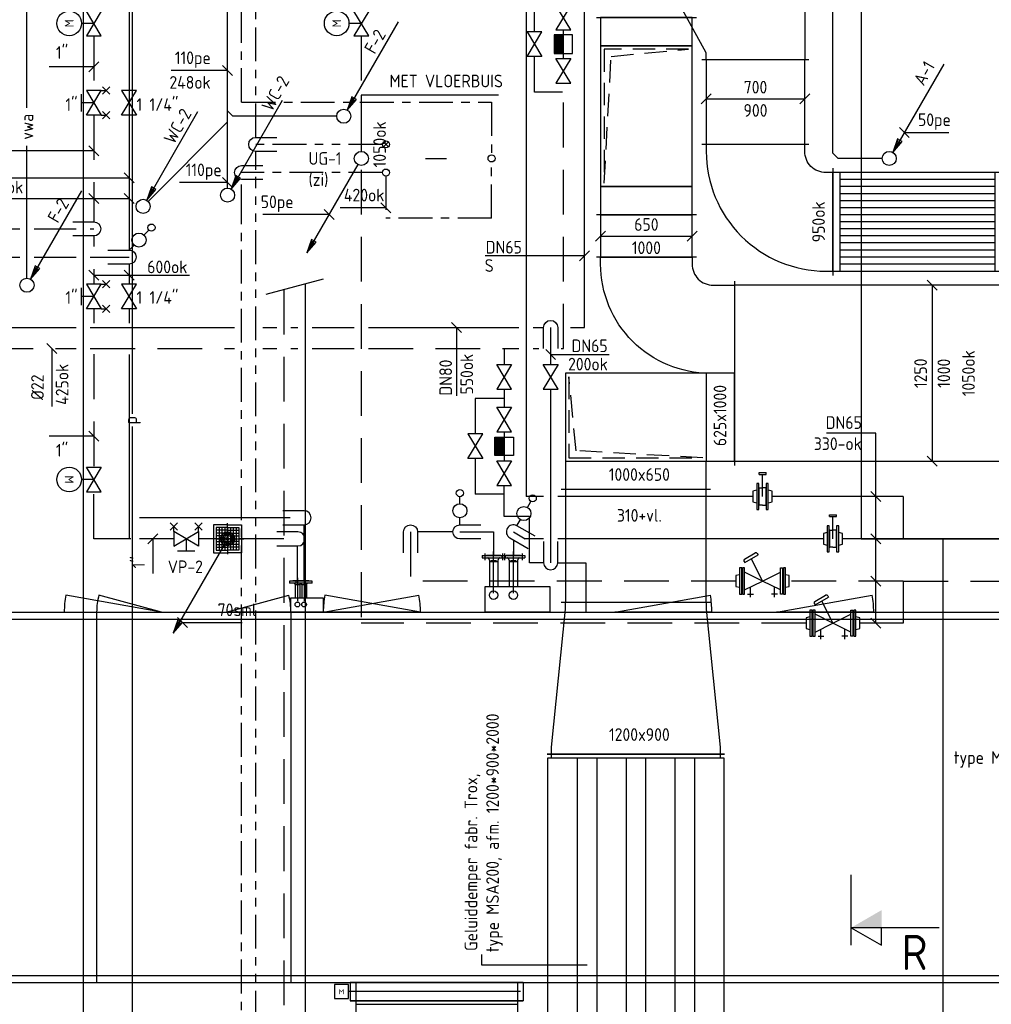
# Model space of a CAD drawing. Header units: millimetres. Extents: x 83336 to 140704, y 137697 to 176199.
# Tile 17 of 45: x 90623 to 97525, y 161695 to 168685. Entities that reach past the tile are written whole.
import ezdxf
from ezdxf.enums import TextEntityAlignment as Align

# ---------------------------------------------------------------- set-up
doc = ezdxf.new("R2010")
doc.units = ezdxf.units.MM
doc.header["$LTSCALE"] = 50
for name, pattern in [('DASHED2', [9.525, 6.35, -3.175]), ('DIVIDE2', [15.875, 6.35, -3.175, 0, -3.175, 0, -3.175]), ('HIDDEN', [9.525, 6.35, -3.175]), ('HIDDEN2', [4.7625, 3.175, -1.5875]), ('KOUDWATER', [8.4, 4.8, -1.2, 1.2, -1.2]), ('WARMWATER', [10.8, 4.8, -1.2, 1.2, -1.2, 1.2, -1.2])]:
    doc.linetypes.add(name, pattern=pattern)
doc.layers.get('0').update_dxf_attribs({"linetype": 'CONTINUOUS'})
doc.layers.get('DEFPOINTS').update_dxf_attribs({"linetype": 'CONTINUOUS'})
for name, color, linetype in [('AL23----_VLOEREN', 8, 'CONTINUOUS'), ('WB562---_ATT', 7, 'CONTINUOUS'), ('WL52----_PIJL', 2, 'CONTINUOUS'), ('WL520000_VWA', 4, 'CONTINUOUS'), ('WL522---_HARTLIJN', 1, 'DIVIDE2'), ('WL522---_ONTL', 4, 'CONTINUOUS'), ('WL522---_PUT', 7, 'CONTINUOUS'), ('WL531---_SYMBOOL', 2, 'CONTINUOUS'), ('WL5310--_KW', 2, 'KOUDWATER'), ('WL532---_SYMBOOL', 2, 'CONTINUOUS'), ('WL5320--_WW', 2, 'WARMWATER'), ('WL5420--_PERSL', 1, 'CONTINUOUS'), ('WL550---_SYMBOOL', 2, 'CONTINUOUS'), ('WL5501--_GKW-A', 4, 'CONTINUOUS'), ('WL5501--_SYMBOOL', 2, 'CONTINUOUS'), ('WL5502--_GKW-R', 4, 'HIDDEN'), ('WL5502--_SYMBOOL', 2, 'CONTINUOUS'), ('WL55312-_APPENDAGE', 2, 'CONTINUOUS'), ('WL55312-_FLENS', 2, 'CONTINUOUS'), ('WL55322-_APPENDAGE', 2, 'CONTINUOUS'), ('WL55322-_FLENS', 2, 'CONTINUOUS'), ('WL561---_SYMBOOL', 2, 'CONTINUOUS'), ('WL5611--_CV-A', 3, 'CONTINUOUS'), ('WL5612--_CV-R', 3, 'DASHED2'), ('WL5621--_STOOM-L', 4, 'CONTINUOUS'), ('WL5621--_SYMBOOL', 2, 'CONTINUOUS'), ('WL5623--_COND', 2, 'DASHED2'), ('WL5771--_T_KANAAL-C', 3, 'CONTINUOUS'), ('WL5771--_T_KANAAL-H', 1, 'CONTINUOUS'), ('WL5772--_R_KANAAL-C', 4, 'CONTINUOUS'), ('WL5772--_R_KANAAL-H', 1, 'CONTINUOUS'), ('WL5772--_R_KANAAL-H1', 1, 'HIDDEN2'), ('WM520---_MATEN-B', 1, 'CONTINUOUS'), ('WM530---_MATEN-B', 1, 'CONTINUOUS'), ('WM550---_MATEN-B', 1, 'CONTINUOUS'), ('WM560---_MATEN-B', 1, 'CONTINUOUS'), ('WM570---_R_MATEN-B', 1, 'CONTINUOUS'), ('WM570---_T_MATEN-B', 1, 'CONTINUOUS'), ('WM5772--_R_MATEN-B', 1, 'CONTINUOUS'), ('WT52----_BIJSCHRIFT', 7, 'CONTINUOUS'), ('WT520---_CODE', 7, 'CONTINUOUS'), ('WT522---_BIJSCHRIFT', 7, 'CONTINUOUS'), ('WT542---_CODE', 1, 'CONTINUOUS')]:
    doc.layers.add(name, color=color, linetype=linetype)
doc.styles.add('CV-BEMATEN', font='iso.shx')
doc.styles.add('ISO1', font='ISO', dxfattribs={"height": 1.8})
doc.styles.add('MAATVOERING', font='iso.shx')
doc.styles.add('NORATT', font='isocp.shx')
doc.styles.add('NORTXT', font='isocp.shx')
doc.styles.add('SA-BEMATEN', font='iso.shx')
doc.styles.get("Standard").update_dxf_attribs({"font": 'iso.shx'})

# ---------------------------------------------------------------- blocks, each defined once
blk = doc.blocks.new('SS52TP01')
blk.add_circle((0, 0), 0.5)
blk = doc.blocks.new('SE52PU02')
for p, q in [((-100, 100), (-100, -100)), ((0, 100), (-100, 100)), ((-80, 80), (-80, -80)), ((0, 80), (-80, 80)), ((-60, 80), (-60, -80)), ((-40, 80), (-40, -80)), ((-20, 80), (-20, -80)), ((0, 100), (100, 100)), ((0, 80), (80, 80)), ((0, 80), (0, 37.2)), ((20, 80), (20, -80)), ((40, 80), (40, -80)), ((60, 80), (60, -80)), ((80, 80), (80, -80)), ((100, 100), (100, -100)), ((0, 60), (-80, 60)), ((0, 40), (-80, 40)), ((0, 20), (-80, 20)), ((-80, 0), (-37.2, 0)), ((-22.8, 0), (-7.2, 0)), ((0, 60), (80, 60)), ((0, 40), (80, 40)), ((0, 22.8), (0, 7.2)), ((0, 20), (80, 20)), ((7.2, 0), (22.8, 0)), ((37.2, 0), (80, 0)), ((-80, -20), (0, -20)), ((-80, -40), (0, -40)), ((-80, -60), (0, -60)), ((0, -7.2), (0, -22.8)), ((80, -20), (0, -20)), ((0, -37.2), (0, -80)), ((80, -40), (0, -40)), ((80, -60), (0, -60)), ((-100, -100), (0, -100)), ((-80, -80), (0, -80)), ((80, -80), (0, -80)), ((100, -100), (0, -100))]:
    blk.add_line(p, q)
for points in [[(-22.8, 37.2), (-37.2, 37.2), (-37.2, 22.8), (-22.8, 22.8)], [(-22.8, 7.2), (-37.2, 7.2), (-37.2, -7.2), (-22.8, -7.2)], [(7.2, 37.2), (-7.2, 37.2), (-7.2, 22.8), (7.2, 22.8)], [(7.2, 7.2), (-7.2, 7.2), (-7.2, -7.2), (7.2, -7.2)], [(37.2, 37.2), (22.8, 37.2), (22.8, 22.8), (37.2, 22.8)], [(37.2, 7.2), (22.8, 7.2), (22.8, -7.2), (37.2, -7.2)], [(-22.8, -22.8), (-37.2, -22.8), (-37.2, -37.2), (-22.8, -37.2)], [(7.2, -22.8), (-7.2, -22.8), (-7.2, -37.2), (7.2, -37.2)], [(37.2, -22.8), (22.8, -22.8), (22.8, -37.2), (37.2, -37.2)]]:
    blk.add_lwpolyline(points, close=True)
at = {"layer": 'WL522---_HARTLIJN'}
for p, q in [((0, -26.8), (0, 110.2)), ((31.6, 0), (-105.4, 0)), ((31.6, 0), (115, 0)), ((0, -26.8), (0, -110.2))]:
    blk.add_line(p, q, dxfattribs=at)
at = {"xscale": 70, "yscale": 70, "zscale": 70}
blk.add_blockref('SS52TP01', (0, 0), dxfattribs=at)
blk = doc.blocks.new('SS52PY03')
for p, q in [((-6.985, -11.7348), (-7.493, -12.877801)), ((-7.366, -12.9286), (-6.6294, -11.938))]:
    blk.add_line(p, q)
blk.add_lwpolyline([(-0.4826, -0.8636), (-7.7216, -13.4112), (-6.4008, -11.887199), (-7.0612, -11.5062), (-7.7216, -13.4112)])
blk.add_circle((0, 0), 1)
blk = doc.blocks.new('MVLINE')
blk.add_line((35.4, -35.4), (-35.4, 35.4))
blk = doc.blocks.new('SS53TP09')
for p, q in [((-0.3556, 0.3556), (0.3556, -0.3556)), ((0.3556, 0.3556), (-0.3556, -0.3556))]:
    blk.add_line(p, q)
blk.add_circle((0, 0), 0.5)
blk = doc.blocks.new('SS53TP06')
blk.add_circle((0, 0), 0.5)
blk = doc.blocks.new('SS52PY02')
for points in [[(7.747, 13.4112), (0.508, 0.8636), (1.8288, 2.3876), (1.1684, 2.7686), (0.508, 0.8636)], [(1.2446, 2.54), (0.7366, 1.397)], [(0.8636, 1.3462), (1.6002, 2.3368)]]:
    blk.add_lwpolyline(points)
blk.add_circle((0, 0), 1)
blk = doc.blocks.new('KARH')
for p, q in [((1, 0.5), (0, 0.5)), ((0, 0), (0, 0)), ((1, 0), (1, 0)), ((0, -0.5), (1, -0.5))]:
    blk.add_line(p, q)
at = {"invisible_edges": 15}
blk.add_3dface([(0, 0.5), (0, -0.5), (1, -0.5), (1, 0.5)], dxfattribs=at)
blk = doc.blocks.new('VBO10006501000650505090150001-MF-MS-Z')
for p, q in [((0, -355), (0, 355)), ((200, -325), (200, 325))]:
    blk.add_line(p, q)
blk.add_lwpolyline([(0, -325), (1200, -325), (1200, 325), (0, 325)], close=True)
at = {"layer": 'WL5772--_R_KANAAL-H1'}
blk.add_lwpolyline([(1175, -300), (1175, 300), (225, 300), (1125, 250)], close=True, dxfattribs=at)
blk = doc.blocks.new('VBO10006501000650505090150001-MF-ZS-S')
for p, q in [((0, -355), (0, 355)), ((200, -325), (200, 325))]:
    blk.add_line(p, q)
blk.add_lwpolyline([(0, -325), (1200, -325), (1200, 325), (0, 325)], close=True)
blk = doc.blocks.new('VBO6256251000625505090150001-MF-MS-Z')
for p, q in [((0, -342.5), (0, 342.5)), ((200, -312.5), (200, 312.5))]:
    blk.add_line(p, q)
blk.add_lwpolyline([(0, -312.5), (1200, -312.5), (1200, 312.5), (0, 312.5)], close=True)
at = {"layer": 'WL5772--_R_KANAAL-H1'}
blk.add_lwpolyline([(1175, -287.5), (1175, 287.5), (225, 287.5), (1125, 237.5)], close=True, dxfattribs=at)
blk = doc.blocks.new('BO_WZ')
blk.add_lwpolyline([(-1.5, 0.5), (0, 0.5, -1), (0, -0.5), (-1.5, -0.5)], format="xyb")
at = {"invisible_edges": 15}
for points in [[(-0.6, 0.5, 0), (-0.6, -0.5, 0), (0, -0.5, 0), (0, 0.5, 0)], [(0, 0, 0), (0.155, 0.476, 0), (0, 0.5, 0)], [(0, 0, 0), (0.294, 0.405, 0), (0.155, 0.476, 0)], [(0, 0, 0), (0.405, 0.294, 0), (0.294, 0.405, 0)], [(0, 0, 0), (0.476, 0.155, 0), (0.405, 0.294, 0)], [(0, 0, 0), (0.5, 0, 0), (0.476, 0.155, 0)], [(0, 0, 0), (0, -0.5, 0), (0.155, -0.476, 0)], [(0, 0, 0), (0.155, -0.476, 0), (0.294, -0.405, 0)], [(0, 0, 0), (0.294, -0.405, 0), (0.405, -0.294, 0)], [(0, 0, 0), (0.405, -0.294, 0), (0.476, -0.155, 0)], [(0, 0, 0), (0.476, -0.155, 0), (0.5, 0, 0)]]:
    blk.add_3dface(points, dxfattribs=at)
blk = doc.blocks.new('VVB700900700900505001500901')
for p, q in [((550, -380), (550, 380)), ((380, -550), (-380, -550))]:
    blk.add_line(p, q)
blk.add_lwpolyline([(350, -550), (350, -500, -0.414214), (500, -350), (550, -350), (550, 350), (500, 350, 0.414214), (-350, -500), (-350, -550)], format="xyb", close=True)
blk = doc.blocks.new('VSP700900700900590120000')
for p, q in [((0, -380), (0, 380)), ((1200, -380), (1200, 380))]:
    blk.add_line(p, q)
blk.add_lwpolyline([(0, -350), (1200, -350), (1200, 350), (0, 350)], close=True)
at = {"layer": 'WL5771--_T_KANAAL-H'}
for p, q in [((50, -350), (50, 350)), ((1150, -350), (1150, 350)), ((50, 300), (1150, 300)), ((50, 250), (1150, 250)), ((50, 200), (1150, 200)), ((50, 150), (1150, 150)), ((50, 100), (1150, 100)), ((50, 50), (1150, 50)), ((50, 0), (1150, 0)), ((50, -50), (1150, -50)), ((50, -100), (1150, -100)), ((50, -150), (1150, -150)), ((50, -200), (1150, -200)), ((50, -250), (1150, -250)), ((50, -300), (1150, -300))]:
    blk.add_line(p, q, dxfattribs=at)
blk = doc.blocks.new('ws58dv12')
for p, q in [((0, 0.15), (0, -0.15)), ((0, 0.15), (0.08, 0.15)), ((0.08, 0.15), (0.08, -0.15)), ((0, -0.15), (0.08, -0.15))]:
    blk.add_line(p, q)
blk = doc.blocks.new('AZ-PN10ART-0800A65')
blk.add_line((0, 23), (157, 23))
for points in [[(-60.5, 23), (-60.5, 46)], [(-60.5, 23), (-60.5, 0)], [(60.5, 46), (60.5, 23)], [(60.5, 0), (60.5, 23)]]:
    blk.add_lwpolyline(points)
at = {"xscale": 165, "yscale": 165, "zscale": 165}
blk.add_blockref('ws58dv12', (157, 23, 1), dxfattribs=at)
blk = doc.blocks.new('PN10-FL65')
for p, q in [((92.5, 18), (-92.5, 18)), ((-92.5, 18), (-92.5, 3)), ((-92.5, 3), (92.5, 3)), ((-63.5, 3), (-60.5, 0)), ((-60.5, 0), (60.5, 0)), ((-38.05, 45), (-44.8, 18)), ((38.05, 45), (-38.05, 45)), ((44.8, 18), (38.05, 45)), ((60.5, 0), (63.5, 3)), ((92.5, 3), (92.5, 18))]:
    blk.add_line(p, q)
blk = doc.blocks.new('ws58dv11')
for p, q in [((-0.5, 0.1), (-0.5, 0)), ((-0.5, 0), (0.5, 0)), ((-0.4, 0.2), (0.4, 0.2)), ((0.5, 0.1), (0.5, 0))]:
    blk.add_line(p, q)
for centre, start, end in [((-0.4, 0.1), 90, 180), ((0.4, 0.1), 0, 90)]:
    blk.add_arc(centre, 0.1, start, end)
at = {"invisible_edges": 15}
for points in [[(-0.5, 0.2), (0.5, 0.2), (0.5, 0), (-0.5, 0)], [(-0.5, 0.172), (0.5, 0.172), (0.5, 0), (-0.5, 0)]]:
    blk.add_3dface(points, dxfattribs=at)
blk = doc.blocks.new('AZ-PN16STAF65')
for p, q in [((-113.7, 229.7, -1), (-42.3, 229.7, -1)), ((-92.5, 250.8, -1), (-92.5, 208.5, -1)), ((-63.5, 272, -1), (0, 145)), ((0, 145), (63.5, 272, -1)), ((0, 145), (158.4, 224.2)), ((-63.5, 18, -1), (0, 145)), ((0, 145), (63.5, 18, -1)), ((-92.5, 39.2, -1), (-92.5, 81.5, -1)), ((-113.7, 60.3, -1), (-42.3, 60.3, -1))]:
    blk.add_line(p, q)
for points in [[(-92.5, 272), (92.5, 272), (92.5, 287), (-92.5, 287)], [(-92.5, 18), (92.5, 18), (92.5, 3), (-92.5, 3)]]:
    blk.add_lwpolyline(points, close=True)
for points in [[(-63.5, 287), (-60.5, 290), (60.5, 290), (63.5, 287)], [(-63.5, 3), (-60.5, 0), (60.5, 0), (63.5, 3)]]:
    blk.add_lwpolyline(points)
at = {"xscale": 110, "yscale": 110, "zscale": 110, "rotation": 300.0000000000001}
blk.add_blockref('ws58dv11', (158.4, 224.2), dxfattribs=at)
blk = doc.blocks.new('PN16-FL65')
for p, q in [((92.5, 18), (-92.5, 18)), ((-92.5, 18), (-92.5, 3)), ((-92.5, 3), (92.5, 3)), ((-63.5, 3), (-60.5, 0)), ((-60.5, 0), (60.5, 0)), ((-38.05, 45), (-44.8, 18)), ((38.05, 45), (-38.05, 45)), ((44.8, 18), (38.05, 45)), ((60.5, 0), (63.5, 3)), ((92.5, 3), (92.5, 18))]:
    blk.add_line(p, q)
blk = doc.blocks.new('56_218')
for points in [[(0, 7.5), (0, 10)], [(0, 0), (0, 2.5)]]:
    blk.add_lwpolyline(points)
for centre, radius in [((0, 11.25), 1.27), ((0, 5), 2.5)]:
    blk.add_circle(centre, radius)
blk = doc.blocks.new('VV1125050070050050110050RG-F')
for p, q in [((0, 655), (0, -655)), ((1100, 655), (1100, -105))]:
    blk.add_line(p, q)
blk.add_lwpolyline([(0, 625), (1100, 625), (1100, -75), (1050, -75), (50, -625), (0, -625)], close=True)
blk = doc.blocks.new('VVB650100062510005015001500')
for p, q in [((-625, -342.5), (-625, 342.5)), ((-355, -512.5), (355, -512.5))]:
    blk.add_line(p, q)
blk.add_lwpolyline([(-325, -512.5), (-325, -462.5, 0.414214), (-475, -312.5), (-625, -312.5), (-625, 312.5), (-450, 312.5, -0.414214), (325, -462.5), (325, -512.5)], format="xyb", close=True)
blk = doc.blocks.new('wd_drsnd_b3')
at = {"color": 4}
for p, q in [((0, 0), (-4.33, 2.5)), ((-4.33, 2.5), (-4.33, 0)), ((0, 2.5), (0, -7.5)), ((-12.5, 0), (0, 0))]:
    blk.add_line(p, q, dxfattribs=at)
blk.add_solid([(0, 0), (-4.33, 0), (-4.33, -2.5)], dxfattribs=at)
blk.add_attdef('T1', text='', height=5, dxfattribs=at).set_placement((-9, 1), align=Align.CENTER)
blk = doc.blocks.new('56_323')
at = {"linetype": 'Continuous'}
for p, q in [((2.5, 0), (-2.5, 0)), ((2.5, -0.1), (-2.5, -0.1)), ((2.5, -0.2), (-2.5, -0.2)), ((2.5, -0.3), (-2.5, -0.3)), ((2.5, -0.4), (-2.5, -0.4)), ((2.5, -0.5), (-2.5, -0.5)), ((2.5, -0.6), (-2.5, -0.6)), ((2.5, -0.7), (-2.5, -0.7)), ((2.5, -0.8), (-2.5, -0.8)), ((2.5, -0.9), (-2.5, -0.9)), ((2.5, -1), (-2.5, -1)), ((2.5, -1.1), (-2.5, -1.1)), ((2.5, -1.2), (-2.5, -1.2)), ((2.5, -1.3), (-2.5, -1.3)), ((2.5, -1.4), (-2.5, -1.4)), ((2.5, -1.5), (-2.5, -1.5)), ((2.5, -1.6), (-2.5, -1.6)), ((2.5, -1.7), (-2.5, -1.7)), ((2.5, -1.8), (-2.5, -1.8)), ((2.5, -1.9), (-2.5, -1.9)), ((2.5, -2), (-2.5, -2)), ((2.5, -2.1), (-2.5, -2.1)), ((2.5, -2.2), (-2.5, -2.2)), ((2.5, -2.3), (-2.5, -2.3)), ((2.5, -2.4), (-2.5, -2.4))]:
    blk.add_line(p, q, dxfattribs=at)
blk.add_lwpolyline([(-2.5, -2.5), (2.5, -2.5), (2.5, 2.5), (-2.5, 2.5)], close=True)
blk = doc.blocks.new('56_201')
blk.add_lwpolyline([(-2.5, -1.5), (-2.5, 1.5), (2.5, -1.5), (2.5, 1.5)], close=True)
blk = doc.blocks.new('56_126')
blk.add_line((0, 0), (0, 2.5))
blk.add_lwpolyline([(-2.5, 1.5), (-2.5, -1.5), (2.5, 1.5), (2.5, -1.5)], close=True)
blk.add_circle((0, 5), 2.5)
at = {"color": 1, "style": 'CV-BEMATEN'}
blk.add_attdef('WZ_CODE', text='', height=2.5, dxfattribs=at).set_placement((0, 5), align=Align.MIDDLE)
blk = doc.blocks.new('56_203')
for points in [[(-1.75, 2.5), (1.75, 2.5)], [(0, 0), (0, 2.5)], [(-3.25, -1.75), (-1.75, -3.25)], [(-1.75, -1.75), (-3.25, -3.25)], [(-2.5, -1.5), (-2.5, -2.5)], [(3.25, -1.75), (1.75, -3.25)], [(1.75, -1.75), (3.25, -3.25)], [(2.5, -1.5), (2.5, -2.5)]]:
    blk.add_lwpolyline(points)
blk.add_lwpolyline([(-2.5, -1.5), (-2.5, 1.5), (2.5, -1.5), (2.5, 1.5)], close=True)
blk = doc.blocks.new('ConnectionPoint')
at = {"layer": 'DEFPOINTS', "color": 0}
blk.add_point((0, 0), dxfattribs=at)
blk = doc.blocks.new('VDE12001000000200000')
for p, q in [((0, -630), (0, 630)), ((2000, -630), (2000, 630))]:
    blk.add_line(p, q)
for points in [[(25, 600), (0, 600), (0, -600), (25, -600)], [(1975, -600), (2000, -600), (2000, 600), (1975, 600)]]:
    blk.add_lwpolyline(points)
blk.add_lwpolyline([(25, -625), (1975, -625), (1975, 625), (25, 625)], close=True)
at = {"layer": 'WL5772--_R_KANAAL-H'}
for p, q in [((25, 416.7), (1975, 416.7)), ((25, 277.8), (1975, 277.8)), ((25, 69.4), (1975, 69.4)), ((25, -69.4), (1975, -69.4)), ((25, -277.8), (1975, -277.8)), ((25, -416.7), (1975, -416.7))]:
    blk.add_line(p, q, dxfattribs=at)
blk = doc.blocks.new('VPA12006501000650100108010005050-1F')
for p, q in [((0, 630), (0, -630)), ((1080, 530), (1080, -530))]:
    blk.add_line(p, q)
blk.add_lwpolyline([(0, 600), (50, 600), (1030, 500), (1080, 500), (1080, -500), (1030, -500), (50, -600), (0, -600)], close=True)

msp = doc.modelspace()

# ---------------------------------------------------------------- linework, layer by layer
at = {"layer": 'AL23----_VLOEREN'}
for p, q in [((96600, 168900), (96600, 165000)), ((96600, 165000), (106800, 165000)), ((97180, 165000), (97180, 157200))]:
    msp.add_line(p, q, dxfattribs=at)
at = {"layer": 'WL520000_VWA'}
for p, q in [((92100, 167490), (92100, 170365)), ((90675, 168060), (90675, 170350)), ((96400, 167738), (96400, 169915)), ((92875, 168000), (92138, 168000)), ((91535.35534, 167395.35534), (92100, 167960)), ((90675, 166850), (90675, 167790)), ((96750, 167700), (96438, 167700))]:
    msp.add_line(p, q, dxfattribs=at)
at = {"layer": 'WL520000_VWA', "extrusion": (0, 0, -1)}
for p, q in [((92100, 168038), (92138, 168000)), ((96400, 167738), (96438, 167700))]:
    msp.add_line(p, q, dxfattribs=at)
at = {"layer": 'WL522---_ONTL'}
msp.add_line((91075, 174350), (91075, 160672.5), dxfattribs=at)
at = {"layer": 'WL5310--_KW'}
for p, q in [((92200, 168100), (92200, 170592.14286)), ((92200, 168100), (93975, 168100)), ((93975, 168100), (93975, 167725)), ((93975, 167275), (93975, 167675)), ((93200, 167600), (92200, 167600)), ((93225, 167575), (93225, 167275)), ((92200, 167275), (92200, 167550)), ((92200, 159252.5), (92200, 167275)), ((93975, 167275), (93225, 167275))]:
    msp.add_line(p, q, dxfattribs=at)
at = {"layer": 'WL5320--_WW'}
for p, q in [((92300, 167850), (92300, 170720.71429)), ((93200, 167800), (92300, 167800)), ((92300, 167618.67633), (92300, 167750)), ((92300, 159390), (92300, 167568.67633))]:
    msp.add_line(p, q, dxfattribs=at)
at = {"layer": 'WL5420--_PERSL'}
for p, q in [((91425, 165886.66667), (91425, 171919.28571)), ((91425, 160911.66667), (91425, 165796.66667))]:
    msp.add_line(p, q, dxfattribs=at)
at = {"layer": 'WL5501--_GKW-A'}
for p, q in [((94220, 168981), (94220, 165300)), ((94345, 165300), (94220, 165300)), ((95832, 165300), (94445, 165300)), ((96900, 165300), (95968, 165300)), ((96900, 165300), (96900, 165000)), ((94130, 165049), (94214.87049, 165000)), ((94130, 164991.25759), (94130, 164883.00618)), ((94345, 165000), (94214.87049, 165000)), ((96332, 165000), (94445, 165000)), ((96900, 165000), (96468, 165000)), ((100605, 165000), (96900, 165000))]:
    msp.add_line(p, q, dxfattribs=at)
at = {"layer": 'WL5502--_GKW-R'}
for p, q in [((93050, 168571.69121), (93050, 164400)), ((93400, 165049), (93400, 164700)), ((93700, 165049), (93450, 165049)), ((93750, 165049), (93990, 165049)), ((93990, 165049), (93990, 164883.00618)), ((95710, 164700), (93400, 164700)), ((96900, 164700), (96090, 164700)), ((96900, 164700), (100355, 164700)), ((96900, 164700), (96900, 164400)), ((96210, 164400), (93050, 164400)), ((96900, 164400), (96590, 164400))]:
    msp.add_line(p, q, dxfattribs=at)
at = {"layer": 'WL5502--_SYMBOOL'}
for p, q in [((94279.75, 168599.24787), (94279.75, 168851.74787)), ((94279.75, 168171.74787), (94279.75, 168424.24787)), ((94479.75, 168171.74787), (94279.75, 168171.74787)), ((94065, 165996.52506), (93859.75, 165996.52506)), ((93859.75, 165996.52506), (93859.75, 165744.02506)), ((93859.75, 165569.02506), (93859.75, 165316.52506)), ((94059.75, 165316.52506), (93859.75, 165316.52506))]:
    msp.add_line(p, q, dxfattribs=at)
at = {"layer": 'WL561---_SYMBOOL'}
msp.add_line((92778.69628, 166843.25659), (92371.30372, 166734.09608), dxfattribs=at)
at = {"layer": 'WL5611--_CV-A'}
for p, q in [((91400, 169056), (91400, 167050)), ((89950.29734, 167000), (90625, 167000)), ((90725, 167000), (91025, 167000)), ((91125, 167000), (91400, 167000)), ((91400, 166950), (91400, 166807.54411)), ((92650, 166808.77252), (92650, 158141.42136)), ((91400, 166632.54411), (91400, 166550)), ((91400, 166565.00973), (91400, 166531.7396)), ((91400, 166307.3893), (91400, 164999)), ((92543.5, 165149), (91475, 165149)), ((92643.5, 164702.46193), (92643.5, 165099))]:
    msp.add_line(p, q, dxfattribs=at)
at = {"layer": 'WL5612--_CV-R'}
for p, q in [((91150, 168571.69121), (91150, 168183.3462)), ((91150, 168008.3462), (91150, 167250)), ((89940.29734, 167200), (90625, 167200)), ((90725, 167200), (91025, 167200)), ((91125, 167200), (91150, 167200)), ((91150, 167150), (91150, 167074.25543)), ((91150, 166913.933), (91150, 166807.54411)), ((92500, 166768.58014), (92500, 158150)), ((91150, 166632.54411), (91150, 166531.7396)), ((91150, 166309.78151), (91150, 165508.30879)), ((91150, 164999), (91150, 165333.30879)), ((91413.59969, 164999), (91150, 164999)), ((91717.97008, 164999), (91475, 164999)), ((92500, 164999), (91892.97008, 164999)), ((92596.5, 164702.46193), (92596.5, 164948.65288))]:
    msp.add_line(p, q, dxfattribs=at)
at = {"layer": 'WL5621--_STOOM-L'}
for p, q in [((94635, 166500), (94635, 169300)), ((89925, 166500), (91025, 166500)), ((91125, 166500), (92150, 166500)), ((92350, 166500), (92450, 166500)), ((92550, 166500), (92600, 166500)), ((92700, 166500), (93000, 166500)), ((93100, 166500), (94170, 166500)), ((94270, 166500), (94345, 166500)), ((94395, 166500), (94395, 166238.2658)), ((94535, 166500), (94635, 166500)), ((94395, 166063.2658), (94395, 164830)), ((94445, 164830), (94645, 164830)), ((94645, 164830), (94645, 164480))]:
    msp.add_line(p, q, dxfattribs=at)
at = {"layer": 'WL5623--_COND'}
for p, q in [((94485, 168577.37287), (94485, 168614.24787)), ((94485, 168409.24787), (94485, 168446.12287)), ((94485, 166350), (94485, 168234.24787)), ((89925, 166350), (91025, 166350)), ((91125, 166350), (92150, 166350)), ((92350, 166350), (92450, 166350)), ((92550, 166350), (92600, 166350)), ((92700, 166350), (93000, 166350)), ((93100, 166350), (94170, 166350)), ((94065, 166350), (94065, 166238.2658)), ((94270, 166350), (94310.29734, 166350)), ((94470.29734, 166350), (94485, 166350)), ((94065, 166063.2658), (94065, 165934.02506)), ((94065, 165759.02506), (94065, 165722.15006)), ((94065, 165590.90006), (94065, 165554.02506)), ((94065, 165157.35266), (94065, 165379.02506)), ((94245, 165157.35266), (94065, 165157.35266)), ((94245, 164830), (94245, 165157.35266)), ((94345, 164830), (94245, 164830))]:
    msp.add_line(p, q, dxfattribs=at)
at = {"layer": 'WL5772--_R_KANAAL-C'}
msp.add_line((95530, 165350), (94470, 165350), dxfattribs=at)
at = {"layer": 'WM520---_MATEN-B'}
for points in [[(92100, 168325), (92075, 168325), (91700, 168325)], [(96907.33097, 167885.19367), (96932.33097, 167885.19367), (97224.13527, 167885.19367)], [(92100, 167529.22289), (92075, 167529.22289), (91759.60275, 167529.22289)], [(92821.25785, 167302.15893), (92796.25785, 167302.15893), (92350, 167302.15893)], [(91779.96, 164405.64005), (91779.96, 164405.64005), (92202.93079, 164405.64005)]]:
    msp.add_lwpolyline(points, dxfattribs=at)
at = {"layer": 'WM530---_MATEN-B'}
msp.add_lwpolyline([(93225, 167350), (93200, 167350), (92900, 167350)], dxfattribs=at)
at = {"layer": 'WM550---_MATEN-B'}
msp.add_lwpolyline([(96705.29734, 164400), (96705.29734, 165748.67633), (96355.29734, 165748.67633)], dxfattribs=at)
at = {"layer": 'WM560---_MATEN-B'}
for points in [[(91150, 168350.65129), (91017.54743, 168350.65129), (90832.04743, 168350.65129)], [(91150, 167753.20431), (90952.53266, 167753.20431), (90359.61268, 167753.20431)], [(90359.61268, 167563.38029), (91125, 167563.38029), (91400, 167563.38029)], [(90359.61268, 167416.50616), (91125, 167416.50616), (91400, 167416.50616)], [(94635, 167008.67633), (94080.29734, 167008.67633), (93930.29734, 167008.67633)], [(91150, 166871.23135), (91350, 166871.23135), (91828.67087, 166871.23135)], [(93725.45573, 166500), (93725.45573, 166199.75443), (93725.45573, 166014.46862)], [(90850.74784, 166350), (90850.74784, 166005.85446), (90850.74784, 165938.67633)], [(94395, 166308.67633), (94810.29734, 166308.67633), (94810.29734, 166308.67633)], [(91150, 165729.34871), (91017.54743, 165729.34871), (90832.04743, 165729.34871)], [(91568.73989, 164999), (91568.73989, 164938.9732), (91568.73989, 164753.4732)]]:
    msp.add_lwpolyline(points, dxfattribs=at)
at = {"layer": 'WM570---_R_MATEN-B'}
msp.add_line((93505.29734, 167700), (93655.29734, 167700), dxfattribs=at)
at = {"layer": 'WM570---_R_MATEN-B', "color": 2}
for p, q in [((93990, 164614.77896), (93990, 164910.30089)), ((94130, 164614.77896), (94130, 164910.30089)), ((93907.5, 164880), (93907.5, 164865)), ((93907.5, 164880), (94072.5, 164880)), ((93907.5, 164865), (94072.5, 164865)), ((93927.5, 164895), (93927.5, 164849)), ((93938.99251, 164883.00618), (94040.99251, 164883.00618)), ((93938.99251, 164883.00618), (93938.99251, 164880.00618)), ((93953.98405, 164861.16368), (93959.85, 164846)), ((93959.85, 164846), (93959.85, 164660)), ((93959.85, 164838), (94020.15, 164838)), ((93969.61555, 164846), (94010.38445, 164846)), ((94026.01595, 164861.16368), (94020.15, 164846)), ((94020.15, 164846), (94020.15, 164660)), ((94040.99251, 164883.00618), (94040.99251, 164880.00618)), ((94047.5, 164880), (94047.5, 164865)), ((94047.5, 164880), (94212.5, 164880)), ((94047.5, 164865), (94212.5, 164865)), ((94052.5, 164895), (94052.5, 164849)), ((94067.5, 164895), (94067.5, 164849)), ((94072.5, 164880), (94072.5, 164865)), ((94078.99251, 164883.00618), (94180.99251, 164883.00618)), ((94078.99251, 164883.00618), (94078.99251, 164880.00618)), ((94093.98405, 164861.16368), (94099.85, 164846)), ((94099.85, 164846), (94099.85, 164660)), ((94099.85, 164838), (94160.15, 164838)), ((94109.61555, 164846), (94150.38445, 164846)), ((94166.01595, 164861.16368), (94160.15, 164846)), ((94160.15, 164846), (94160.15, 164660)), ((94180.99251, 164883.00618), (94180.99251, 164880.00618)), ((94192.5, 164895), (94192.5, 164849)), ((94212.5, 164880), (94212.5, 164865)), ((92539, 164700), (92539, 164684.5)), ((92654, 164700), (92539, 164700)), ((92562.5, 164702.46193), (92562.5, 164700.49921)), ((92630.5, 164702.46193), (92562.5, 164702.46193)), ((92586, 164700), (92586, 164684.5)), ((92701, 164700), (92586, 164700)), ((92596.5, 164723.78784), (92596.5, 164557.36796)), ((92609.5, 164702.46193), (92609.5, 164700.49921)), ((92677.5, 164702.46193), (92609.5, 164702.46193)), ((92630.5, 164702.46193), (92630.5, 164700.49921)), ((92643.5, 164723.78784), (92643.5, 164557.36796)), ((92654, 164684.5), (92654, 164700)), ((92677.5, 164702.46193), (92677.5, 164700.49921)), ((92701, 164684.5), (92701, 164700)), ((92654, 164684.5), (92539, 164684.5)), ((92579.65, 164674.5), (92579.65, 164580)), ((92584.04257, 164674.5), (92608.95743, 164674.5)), ((92701, 164684.5), (92586, 164684.5)), ((92613.35, 164674.5), (92613.35, 164580)), ((92626.65, 164674.5), (92626.65, 164580)), ((92631.04257, 164674.5), (92655.95743, 164674.5)), ((92660.35, 164674.5), (92660.35, 164580)), ((91630, 164480), (90950.50936, 164599.96863)), ((91630, 164480), (91185.67412, 164599.05676)), ((92090, 164480), (92534.32588, 164599.05676)), ((92780, 164480), (93459.49064, 164599.96863)), ((93470, 164480), (92790.50936, 164599.96863)), ((94850, 164480), (95529.49064, 164599.96863)), ((96000, 164480), (96679.49064, 164599.96863)), ((89330, 164480), (91170, 164480)), ((89330, 164430), (91170, 164430)), ((90940, 164480), (91630, 164480)), ((91170, 164480), (92550, 164480)), ((91170, 164480), (91170, 161850)), ((91170, 164480), (91630, 164480)), ((91170, 164430), (91170, 161900)), ((91170, 164430), (92550, 164430)), ((92550, 164480), (92090, 164480)), ((92550, 164480), (92550, 161850)), ((92550, 164480), (99220, 164480)), ((92550, 164430), (99220, 164430)), ((93470, 164480), (92780, 164480)), ((92780, 164480), (93470, 164480)), ((95540, 164480), (94850, 164480)), ((96690, 164480), (96000, 164480)), ((89330, 161900), (91170, 161900)), ((89330, 161850), (91170, 161850)), ((91170, 161900), (92550, 161900)), ((91170, 161850), (92550, 161850)), ((92550, 161900), (99220, 161900)), ((92550, 161850), (99220, 161850)), ((92860, 161835), (92860, 161735)), ((92960, 161835), (92860, 161835)), ((92960, 161735), (92960, 161835)), ((94200, 161850), (92970, 161850)), ((92970, 161850), (92970, 161720)), ((93010, 161850), (93010, 161720)), ((94160, 161850), (94160, 161720)), ((94200, 161850), (94200, 161720)), ((94180, 161785), (92960, 161785)), ((92860, 161735), (92960, 161735)), ((94200, 161720), (92970, 161720)), ((92970, 161720), (94200, 161720)), ((93010, 161720), (93010, 161570)), ((93010, 161695), (94160, 161695)), ((94160, 161720), (94160, 161570))]:
    msp.add_line(p, q, dxfattribs=at)
at = {"layer": 'WM570---_R_MATEN-B'}
for points in [[(94750, 167148.67633), (95400, 167148.67633)], [(97105.29734, 166800), (97105.29734, 165550)], [(94655.29734, 161973.67633), (93905.29734, 161973.67633), (93905.29734, 162048.67633)]]:
    msp.add_lwpolyline(points, dxfattribs=at)
at = {"layer": 'WM570---_R_MATEN-B', "color": 2}
for points in [[(93930, 164660), (94390, 164660), (94390, 164480), (93930, 164480)], [(92550, 164580), (92780, 164580), (92780, 164480), (92550, 164480)]]:
    msp.add_lwpolyline(points, close=True, dxfattribs=at)
for centre, radius in [((93990, 164599.85), 30.15), ((94130, 164599.85), 30.15), ((92596.5, 164533.15), 16.85), ((92643.5, 164533.15), 16.85)]:
    msp.add_circle(centre, radius, dxfattribs=at)
for centre, radius, start, end in [((93948.38769, 164859), 6, 20.491302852, 90), ((94031.61231, 164859), 6, 90, 159.508697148), ((94088.38769, 164859), 6, 20.491302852, 90), ((94171.61231, 164859), 6, 90, 159.508697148), ((92569.65, 164674.5), 10, 0, 90), ((92623.35, 164674.5), 10, 90, 180), ((92616.65, 164674.5), 10, 0, 90), ((92670.35, 164674.5), 10, 90, 180), ((91630, 164480), 690, 169.987234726, 180), ((91630, 164480), 460, 164.999999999, 180), ((92090, 164480), 460, 0, 15.000000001), ((93470, 164480), 690, 169.987234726, 180), ((92780, 164480), 690, 0, 10.012765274), ((94850, 164480), 690, 0, 10.012765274), ((96000, 164480), 690, 0, 10.012765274)]:
    msp.add_arc(centre, radius, start, end, dxfattribs=at)
at = {"layer": 'WM570---_T_MATEN-B'}
msp.add_lwpolyline([(95500, 168123.67633), (96200, 168123.67633)], dxfattribs=at)
at = {"layer": 'WT52----_BIJSCHRIFT', "color": 1}
msp.add_lwpolyline([(94025, 168150), (93050, 168150), (93050, 167750)], dxfattribs=at)

# ---------------------------------------------------------------- block references
ref = msp.add_blockref('wd_drsnd_b3', (96529.59785, 162238.67374), dxfattribs=dict(xscale=50, yscale=50, zscale=50, rotation=180))
ref.add_attrib('T1', 'R', dxfattribs={"color": 4, "height": 250}).set_placement((96979.59785, 161938.67374), align=Align.CENTER)
at = {"layer": 'WL52----_PIJL', "xscale": 50, "yscale": 50, "zscale": 50}
for name, p in [('SS52PY02', (92925, 168000)), ('SS52PY02', (96800, 167700)), ('SS52PY02', (92100, 167440)), ('SS52PY02', (91500, 167360)), ('SS52PY02', (91500, 167360)), ('SS52PY03', (93050, 167700)), ('SS52PY02', (90675, 166800)), ('SS52PY03', (92100, 165000))]:
    msp.add_blockref(name, p, dxfattribs=at)
at = {"layer": 'WL522---_PUT'}
msp.add_blockref('SE52PU02', (92100, 165000), dxfattribs=at)
at = {"layer": 'WL531---_SYMBOOL', "xscale": 50, "yscale": 50, "zscale": 50}
for p in [(93975, 167700), (93225, 167600)]:
    msp.add_blockref('SS53TP06', p, dxfattribs=at)
at = {"layer": 'WL532---_SYMBOOL', "xscale": 50, "yscale": 50, "zscale": 50}
msp.add_blockref('SS53TP09', (93225, 167800), dxfattribs=at)
at = {"layer": 'WL550---_SYMBOOL'}
for name, p, xscale, yscale, zscale, rotation in [('56_218', (91400, 167050), 19.99999999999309, 19.99999999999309, 19.99999999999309, 315), ('BO_WZ', (94395, 166500), 100, 100, 100, 90), ('56_218', (94155, 165092.30127), 20.00000000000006, 20.00000000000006, 20.00000000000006, 330.0000000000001), ('BO_WZ', (94130, 165049), -100.0000000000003, 100, 100, 330.0000000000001), ('BO_WZ', (93400, 165049), 100, 100, 100, 90), ('BO_WZ', (93750, 165049), 100, 100, 100, 180), ('BO_WZ', (94395, 164830), -100, 100, 100, 90)]:
    msp.add_blockref(name, p, dxfattribs=dict(at, xscale=xscale, yscale=yscale, zscale=zscale, rotation=rotation))
at = {"layer": 'WL550---_SYMBOOL', "xscale": 20, "yscale": 20, "zscale": 20}
msp.add_blockref('56_218', (93750, 165099), dxfattribs=at)
at = {"layer": 'WL5501--_SYMBOOL'}
ref = msp.add_blockref('56_126', (93050, 168659.19121), dxfattribs=dict(at, xscale=35, yscale=35, zscale=35, rotation=90))
ref.add_attrib('WZ_CODE', 'M', dxfattribs={"layer": 'WB562---_ATT', "color": 1, "extrusion": (0, 0, -1), "height": 63, "rotation": 270, "style": 'NORATT'}).set_placement((-92875, 168659.19121), align=Align.MIDDLE)
at = {"layer": 'WL55312-_APPENDAGE', "rotation": 90}
for p in [(95923, 165300), (96423, 165000)]:
    msp.add_blockref('AZ-PN10ART-0800A65', p, dxfattribs=at)
at = {"layer": 'WL55312-_FLENS'}
for p, rotation in [((95877, 165300), 90), ((95923, 165300), 270), ((96377, 165000), 90), ((96423, 165000), 270)]:
    msp.add_blockref('PN10-FL65', p, dxfattribs=dict(at, rotation=rotation))
at = {"layer": 'WL55322-_APPENDAGE', "rotation": 90}
for p in [(96045, 164700), (96545, 164400)]:
    msp.add_blockref('AZ-PN16STAF65', p, dxfattribs=at)
at = {"layer": 'WL55322-_FLENS'}
for p, rotation in [((95755, 164700), 90), ((96045, 164700), 270), ((96255, 164400), 90), ((96545, 164400), 270)]:
    msp.add_blockref('PN16-FL65', p, dxfattribs=dict(at, rotation=rotation))
at = {"layer": 'WL561---_SYMBOOL', "yscale": 100, "zscale": 100, "rotation": 180}
for p, xscale in [((92300, 167800), 100), ((92200, 167600), 100), ((92643.5, 165149), -100), ((92600, 164999), -100)]:
    msp.add_blockref('BO_WZ', p, dxfattribs=dict(at, xscale=xscale))
at = {"layer": 'WL561---_SYMBOOL', "xscale": 100, "yscale": 100, "zscale": 100}
for p in [(91150, 167200), (91400, 167000)]:
    msp.add_blockref('BO_WZ', p, dxfattribs=at)
at = {"layer": 'WL5621--_SYMBOOL'}
for name, p, xscale, yscale, zscale, rotation in [('56_201', (94485, 168701.74787), -35, 35, 35, 270), ('56_201', (94279.75, 168511.74787), -35, 35, 35, 90), ('56_323', (94485, 168511.74787), 26.25, 26.25, 26.25, 270), ('56_201', (94485, 168321.74787), 35, 35, 35, 270), ('56_203', (91150, 168095.8462), 35, 35, 35, 90), ('56_201', (91400, 168095.8462), -35, 35, 35, 90), ('56_203', (91150, 166720.04411), 35, 35, 35, 90), ('56_201', (91400, 166720.04411), -35, 35, 35, 90), ('56_201', (94065, 166150.7658), 35, 35, 35, 270), ('56_201', (94395, 166150.7658), 35, 35, 35, 270), ('56_201', (94065, 165846.52506), -35, 35, 35, 270), ('56_201', (93859.75, 165656.52506), 35, 35, 35, 90), ('56_323', (94065, 165656.52506), -26.25, 26.25, 26.25, 270), ('56_201', (94065, 165466.52506), 35, 35, 35, 270), ('56_203', (91805.47008, 164999), 35, 35, 35, 180)]:
    msp.add_blockref(name, p, dxfattribs=dict(at, xscale=xscale, yscale=yscale, zscale=zscale, rotation=rotation))
ref = msp.add_blockref('56_126', (91150, 168659.19121), dxfattribs=dict(at, xscale=35, yscale=35, zscale=35, rotation=90))
ref.add_attrib('WZ_CODE', 'M', dxfattribs={"layer": 'WB562---_ATT', "color": 1, "extrusion": (0, 0, -1), "height": 63, "rotation": 270, "style": 'NORATT'}).set_placement((-90975, 168659.19121), align=Align.MIDDLE)
ref = msp.add_blockref('56_126', (91150, 165420.80879), dxfattribs=dict(at, xscale=35, yscale=35, zscale=35, rotation=90))
ref.add_attrib('WZ_CODE', 'M', dxfattribs={"layer": 'WB562---_ATT', "color": 1, "height": 63, "rotation": 270, "style": 'NORATT'}).set_placement((90975, 165420.80879), align=Align.MIDDLE)
at = {"layer": 'WL5771--_T_KANAAL-C'}
for name, p, rotation in [('VV1125050070050050110050RG-F', (95575, 169500), 270), ('VVB700900700900505001500901', (95850, 167250), 90), ('VSP700900700900590120000', (97600, 167250), 180)]:
    msp.add_blockref(name, p, dxfattribs=dict(at, rotation=rotation))
at = {"layer": 'WL5771--_T_KANAAL-C', "xscale": 600, "yscale": 700, "zscale": 900, "rotation": 90.00000000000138}
msp.add_blockref('KARH', (95850, 167800), dxfattribs=at)
at = {"layer": 'WL5772--_R_KANAAL-C'}
for name, p, rotation in [('VBO10006501000650505090150001-MF-ZS-S', (95075, 168700), 270), ('VBO10006501000650505090150001-MF-MS-Z', (95075, 167300), 90), ('VVB650100062510005015001500', (95075, 166487.5), 180), ('VBO6256251000625505090150001-MF-MS-Z', (95700, 165862.5), 180), ('VPA12006501000650100108010005050-1F', (95000, 163470), 90)]:
    msp.add_blockref(name, p, dxfattribs=dict(at, rotation=rotation))
for p, xscale, yscale, zscale, rotation in [((95075, 167000), 300, 650, 1000, 90), ((95000, 165550), 199.9999999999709, 1000, 650, 270), ((95000, 164550), 800, 1000, 650, 90)]:
    msp.add_blockref('KARH', p, dxfattribs=dict(at, xscale=xscale, yscale=yscale, zscale=zscale, rotation=rotation))
at = {"layer": 'WL5772--_R_KANAAL-C', "xscale": 2829.999999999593, "yscale": 1250, "zscale": 1000}
msp.add_blockref('KARH', (95700, 166175), dxfattribs=at)
at = {"layer": 'WL5772--_R_KANAAL-C', "xscale": -1, "rotation": 90}
msp.add_blockref('VDE12001000000200000', (95000, 163470), dxfattribs=at)
at = {"layer": 'WM520---_MATEN-B'}
for p in [(92100, 168325), (96907.33097, 167885.19367), (92100, 167529.22289), (92821.25785, 167302.15893), (91779.96, 164405.64005)]:
    msp.add_blockref('MVLINE', p, dxfattribs=at)
at = {"layer": 'WM530---_MATEN-B'}
msp.add_blockref('MVLINE', (93225, 167350), dxfattribs=at)
at = {"layer": 'WM550---_MATEN-B', "rotation": 180}
for p in [(96705.29734, 165300), (96705.29734, 165000), (96705.29734, 164700), (96705.29734, 164400)]:
    msp.add_blockref('MVLINE', p, dxfattribs=at)
at = {"layer": 'WM560---_MATEN-B'}
for p, rotation in [((91150, 168350.65129), 270), ((94635, 167008.67633), 90)]:
    msp.add_blockref('MVLINE', p, dxfattribs=dict(at, rotation=rotation))
for p in [(91150, 167753.20431), (91400, 167563.38029), (91150, 167416.50616), (91400, 167416.50616), (91150, 166871.23135), (91400, 166871.23135), (93725.45573, 166500), (90850.74784, 166350)]:
    msp.add_blockref('MVLINE', p, dxfattribs=at)
at = {"layer": 'WM560---_MATEN-B', "xscale": -1, "rotation": 270}
for p in [(94395, 166308.67633), (91150, 165729.34871)]:
    msp.add_blockref('MVLINE', p, dxfattribs=at)
at = {"layer": 'WM560---_MATEN-B', "xscale": -1}
msp.add_blockref('MVLINE', (91568.73989, 164999), dxfattribs=at)
at = {"layer": 'WM570---_R_MATEN-B', "rotation": 90}
for p in [(94750, 167148.67633), (95400, 167148.67633)]:
    msp.add_blockref('MVLINE', p, dxfattribs=at)
at = {"layer": 'WM570---_R_MATEN-B'}
for p in [(97105.29734, 166800), (97105.29734, 165550)]:
    msp.add_blockref('MVLINE', p, dxfattribs=at)
at = {"layer": 'WM570---_R_MATEN-B', "color": 2, "extrusion": (0, 0, -1), "zscale": -1, "rotation": 180}
for p in [(-95770, 164430), (-96000, 164430), (-96230, 164430), (-96460, 164430)]:
    msp.add_blockref('ConnectionPoint', p, dxfattribs=at)
at = {"layer": 'WM570---_T_MATEN-B', "rotation": 90}
for p in [(95500, 168123.67633), (96200, 168123.67633)]:
    msp.add_blockref('MVLINE', p, dxfattribs=at)

# ---------------------------------------------------------------- texts
at = {"layer": 'WM520---_MATEN-B', "style": 'MAATVOERING'}
for s, p in [('F-2', (93105.39838, 168457.71511)), ('A-1', (97005.39838, 168232.71511)), ('WC-2', (92375, 168050)), ('WC-2', (91680.39838, 167817.71511)), ('F-2', (90855.39838, 167257.71511)), ('F-2', (90855.39838, 167257.71511))]:
    msp.add_text(s, height=90, rotation=60, dxfattribs=at).set_placement(p, align=Align.MIDDLE_LEFT)
at = {"layer": 'WM520---_MATEN-B', "color": 1, "style": 'MAATVOERING'}
for s, p in [('110pe', (91980.27142, 168370)), ('248ok', (91980.27142, 168195)), ('110pe', (92057.5542, 167574.22289)), ('50pe', (92568.57143, 167347.15893)), ('70sml', (92304.35936, 164450.64005))]:
    msp.add_text(s, height=90, dxfattribs=at).set_placement(p, align=Align.RIGHT)
msp.add_text('50pe', height=90, dxfattribs=at).set_placement((97004.33097, 167930.19367))
at = {"layer": 'WM530---_MATEN-B', "color": 1, "style": 'MAATVOERING'}
msp.add_text('420ok', height=90, dxfattribs=at).set_placement((93214.28571, 167395), align=Align.RIGHT)
at = {"layer": 'WM550---_MATEN-B', "color": 1, "style": 'NORTXT'}
for s, p in [('DN65', (96605.29734, 165779.92633)), ('330-ok', (96605.29734, 165629.92633))]:
    msp.add_text(s, height=90, dxfattribs=at).set_placement(p, align=Align.RIGHT)
at = {"layer": 'WM560---_MATEN-B', "color": 1}
for s, style, p in [('1"', 'NORTXT', (90967.54743, 168406.90129)), ('1"', 'NORTXT', (91034.75804, 168037.4801)), ('1 1/4"', 'NORTXT', (91750.75592, 168037.4801)), ('600ok', 'MAATVOERING', (90648.8984, 167451.50616)), ('DN65', 'NORTXT', (94190.38693, 167024.92626)), ('600ok', 'MAATVOERING', (91814.92602, 166885.23777)), ('S', 'NORTXT', (93990.38693, 166894.92626)), ('1"', 'NORTXT', (91034.75804, 166668.04135)), ('1 1/4"', 'NORTXT', (91750.75592, 166668.04135)), ('DN65', 'NORTXT', (94799.84099, 166324.92626)), ('200ok', 'NORTXT', (94801.11307, 166194.92626)), ('1"', 'NORTXT', (90967.54743, 165583.09871))]:
    msp.add_text(s, height=90, dxfattribs=dict(at, style=style)).set_placement(p, align=Align.RIGHT)
for s, style, p in [('550ok', 'MAATVOERING', (93844.20573, 166023.86415)), ('425ok', 'MAATVOERING', (90969.49784, 165950.85446)), ('1"', 'NORTXT', (91512.48989, 164789.9732))]:
    msp.add_text(s, height=90, rotation=90, dxfattribs=dict(at, style=style)).set_placement(p)
at = {"layer": 'WM560---_MATEN-B', "color": 1, "style": 'NORTXT'}
for s, p in [('DN80', (93694.2698, 166272.10564)), ('%%C22', (90794.49784, 166165.85446))]:
    msp.add_text(s, height=90, rotation=90, dxfattribs=at).set_placement(p, align=Align.RIGHT)
at = {"layer": 'WM570---_R_MATEN-B', "color": 1, "style": 'NORTXT'}
for s, p in [('650', (95075, 167186.17633)), ('1000', (95075, 167021.17633)), ('1000x650', (95025, 165411.17633)), ('310+vl.', (95025, 165121.17633)), ('1200x900', (95025, 163564.85266))]:
    msp.add_text(s, height=90, dxfattribs=at).set_placement(p, align=Align.CENTER)
for s, p in [('1050ok', (97407.79734, 166175)), ('1250', (97067.79734, 166175)), ('1000', (97232.79734, 166175)), ('625x1000', (95642.79734, 165875))]:
    msp.add_text(s, height=90, rotation=90, dxfattribs=at).set_placement(p, align=Align.CENTER)
for s, p in [('type MSA200, afm. 1200*900*2000', (94027.17234, 162064.32422)), ('Geluiddemper fabr. Trox,', (93874.04734, 162073.36948))]:
    msp.add_text(s, height=90, rotation=90, dxfattribs=at).set_placement(p)
msp.add_text('type MSA200, afm. 1900*700*2000', height=90, dxfattribs=at).set_placement((97257.76409, 163401.80133))
at = {"layer": 'WM570---_R_MATEN-B', "color": 2, "style": 'ISO1'}
msp.add_text('M', height=36, dxfattribs=at).set_placement((92908.42443, 161783.89755), align=Align.MIDDLE)
at = {"layer": 'WM570---_T_MATEN-B', "color": 1, "style": 'NORTXT'}
for s, p in [('700', (95850, 168161.17633)), ('900', (95850, 167996.17633))]:
    msp.add_text(s, height=90, dxfattribs=at).set_placement(p, align=Align.CENTER)
msp.add_text('950ok', height=90, rotation=90, dxfattribs=at).set_placement((96342.79734, 167250), align=Align.CENTER)
at = {"layer": 'WM5772--_R_MATEN-B', "color": 1, "style": 'MAATVOERING'}
msp.add_text('1050ok', height=90, rotation=90, dxfattribs=at).set_placement((93225, 167800), align=Align.CENTER)
at = {"layer": 'WT52----_BIJSCHRIFT', "color": 1, "style": 'MAATVOERING'}
for s, p in [('MET VLOERBUIS', (93250, 168250)), ('UG-1', (92675, 167700)), ('(zi)', (92675, 167550))]:
    msp.add_text(s, height=90, dxfattribs=at).set_placement(p, align=Align.MIDDLE_LEFT)
at = {"layer": 'WT520---_CODE', "color": 1, "style": 'SA-BEMATEN'}
msp.add_text('vwa', height=90, rotation=90, dxfattribs=at).set_placement((90675, 167925), align=Align.MIDDLE)
at = {"layer": 'WT522---_BIJSCHRIFT', "color": 1, "style": 'MAATVOERING'}
msp.add_text('VP-2', height=90, dxfattribs=at).set_placement((91675, 164800.97252), align=Align.MIDDLE_LEFT)
at = {"layer": 'WT542---_CODE', "color": 1, "style": 'SA-BEMATEN'}
msp.add_text('p', height=90, rotation=90, dxfattribs=at).set_placement((91425, 165841.66667), align=Align.MIDDLE)

doc.saveas('drawing.dxf')
